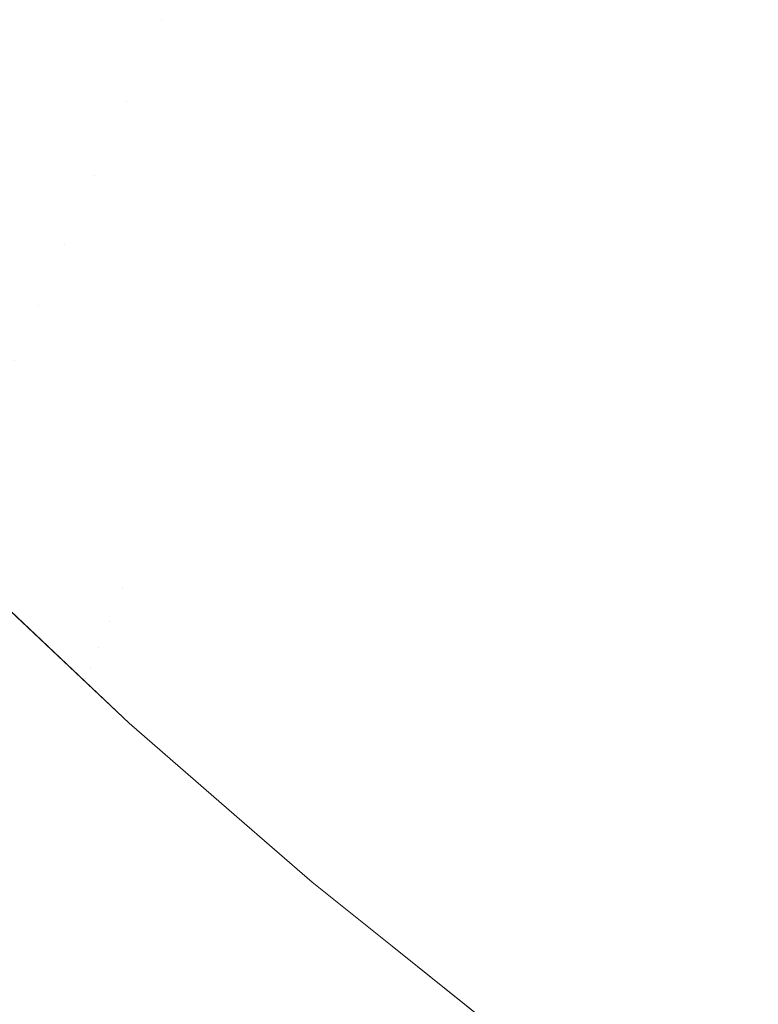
# Model space of a CAD drawing. Header units: centimetres. Extents: x -17.1 to 18.2, y 4.2 to 6.
# Tile 10 of 256: x -17.05554 to -17.04747, y 4.21135 to 4.22211. Entities that reach past the tile are written whole.
import ezdxf

# ---------------------------------------------------------------- set-up
doc = ezdxf.new("R2010")
doc.units = ezdxf.units.CM
doc.header["$LTSCALE"] = 2.54
doc.layers.add('Lucido design-1', color=7, linetype='Continuous')

# ---------------------------------------------------------------- blocks, each defined once
blk = doc.blocks.new('Gruppo-3-1')
at = {"color": 7, "linetype": 'Continuous', "lineweight": 9}
for points, invisible_edges in [([(-17.05503, 4.22452, -2276.283155), (-17.055457, 4.223589, -2276.285944), (-17.053992, 4.222103, -2276.285944), (-17.053583, 4.223052, -2276.283155)], 15), ([(-17.053992, 4.222103, -2276.958396), (-17.055457, 4.223589, -2276.958396), (-17.05503, 4.22452, -2276.961185), (-17.053583, 4.223052, -2276.961185)], 15), ([(-17.052095, 4.221636, -2276.283155), (-17.051678, 4.222667, -2276.280418), (-17.053146, 4.224065, -2276.280418), (-17.053583, 4.223052, -2276.283155)], 15), ([(-17.050498, 4.223091, -2276.277736), (-17.051236, 4.22376, -2276.277736), (-17.051678, 4.222667, -2276.280418), (-17.05093, 4.221988, -2276.280418)], 15), ([(-17.05146, 4.223206, -2276.96527), (-17.051236, 4.22376, -2276.966604), (-17.049751, 4.222435, -2276.966604), (-17.049964, 4.221871, -2276.96527)], 15), ([(-17.054373, 4.22122, -2276.288781), (-17.053992, 4.222103, -2276.285944), (-17.055457, 4.223589, -2276.285944), (-17.055855, 4.222723, -2276.288781)], 15), ([(-17.054373, 4.22122, -2276.955559), (-17.055855, 4.222723, -2276.955559), (-17.055457, 4.223589, -2276.958396), (-17.053992, 4.222103, -2276.958396)], 15), ([(-17.048562, 4.222975, -2276.275111), (-17.049307, 4.223607, -2276.275111), (-17.049751, 4.222435, -2276.277736), (-17.048995, 4.221793, -2276.277736)], 15), ([(-17.049532, 4.223014, -2276.967924), (-17.049307, 4.223607, -2276.969229), (-17.047808, 4.222357, -2276.969229), (-17.048021, 4.221754, -2276.967924)], 15), ([(-17.046617, 4.223014, -2276.272546), (-17.047367, 4.223607, -2276.272546), (-17.047808, 4.222357, -2276.275111), (-17.047046, 4.221754, -2276.275111)], 15), ([(-17.04759, 4.222975, -2276.970519), (-17.047367, 4.223607, -2276.971794), (-17.045858, 4.222435, -2276.971794), (-17.046069, 4.221793, -2276.970519)], 15), ([(-17.049964, 4.221871, -2276.96527), (-17.050172, 4.221323, -2276.963922), (-17.051678, 4.222667, -2276.963922), (-17.05146, 4.223206, -2276.96527)], 15), ([(-17.053583, 4.223052, -2276.283155), (-17.053992, 4.222103, -2276.285944), (-17.052486, 4.220669, -2276.285944), (-17.052095, 4.221636, -2276.283155)], 15), ([(-17.053992, 4.222103, -2276.958396), (-17.053583, 4.223052, -2276.961185), (-17.052095, 4.221636, -2276.961185), (-17.052294, 4.221144, -2276.959797)], 15), ([(-17.05189, 4.222143, -2276.96256), (-17.052095, 4.221636, -2276.961185), (-17.053583, 4.223052, -2276.961185)], 11), ([(-17.05093, 4.221988, -2276.280418), (-17.050172, 4.221323, -2276.280418), (-17.049751, 4.222435, -2276.277736), (-17.050498, 4.223091, -2276.277736)], 15), ([(-17.048021, 4.221754, -2276.967924), (-17.048229, 4.221166, -2276.966604), (-17.049751, 4.222435, -2276.966604), (-17.049532, 4.223014, -2276.967924)], 15), ([(-17.048995, 4.221793, -2276.277736), (-17.048229, 4.221166, -2276.277736), (-17.047808, 4.222357, -2276.275111), (-17.048562, 4.222975, -2276.275111)], 15), ([(-17.046069, 4.221793, -2276.970519), (-17.046275, 4.221166, -2276.969229), (-17.047808, 4.222357, -2276.969229), (-17.04759, 4.222975, -2276.970519)], 15), ([(-17.055855, 4.222723, -2276.288781), (-17.056221, 4.221924, -2276.291665), (-17.054724, 4.220406, -2276.291665), (-17.054373, 4.22122, -2276.288781)], 15), ([(-17.054724, 4.220406, -2276.952675), (-17.056221, 4.221924, -2276.952675), (-17.055855, 4.222723, -2276.955559), (-17.054373, 4.22122, -2276.955559)], 15), ([(-17.05093, 4.221988, -2276.280418), (-17.051678, 4.222667, -2276.280418), (-17.052095, 4.221636, -2276.283155), (-17.051337, 4.220948, -2276.283155)], 15), ([(-17.05189, 4.222143, -2276.96256), (-17.051678, 4.222667, -2276.963922), (-17.050172, 4.221323, -2276.963922), (-17.050374, 4.22079, -2276.96256)], 15), ([(-17.048995, 4.221793, -2276.277736), (-17.049751, 4.222435, -2276.277736), (-17.050172, 4.221323, -2276.280418), (-17.049405, 4.220672, -2276.280418)], 15), ([(-17.049964, 4.221871, -2276.96527), (-17.049751, 4.222435, -2276.966604), (-17.048229, 4.221166, -2276.966604), (-17.048432, 4.220593, -2276.96527)], 15), ([(-17.047046, 4.221754, -2276.275111), (-17.047808, 4.222357, -2276.275111), (-17.048229, 4.221166, -2276.277736), (-17.047455, 4.220553, -2276.277736)], 15), ([(-17.048021, 4.221754, -2276.967924), (-17.047808, 4.222357, -2276.969229), (-17.046275, 4.221166, -2276.969229), (-17.046476, 4.220553, -2276.967924)], 15), ([(-17.05285, 4.21977, -2276.288781), (-17.052486, 4.220669, -2276.285944), (-17.053992, 4.222103, -2276.285944), (-17.054373, 4.22122, -2276.288781)], 15), ([(-17.054373, 4.22122, -2276.955559), (-17.053992, 4.222103, -2276.958396), (-17.052486, 4.220669, -2276.958396), (-17.052672, 4.220211, -2276.956983)], 15), ([(-17.052294, 4.221144, -2276.959797), (-17.052486, 4.220669, -2276.958396), (-17.053992, 4.222103, -2276.958396)], 11), ([(-17.050374, 4.22079, -2276.96256), (-17.050569, 4.220274, -2276.961185), (-17.052095, 4.221636, -2276.961185), (-17.05189, 4.222143, -2276.96256)], 15), ([(-17.051337, 4.220948, -2276.283155), (-17.050569, 4.220274, -2276.283155), (-17.050172, 4.221323, -2276.280418), (-17.05093, 4.221988, -2276.280418)], 15), ([(-17.055045, 4.219661, -2276.29459), (-17.054724, 4.220406, -2276.291665), (-17.056221, 4.221924, -2276.291665), (-17.056556, 4.221194, -2276.29459)], 15), ([(-17.055045, 4.219661, -2276.94975), (-17.056556, 4.221194, -2276.94975), (-17.056221, 4.221924, -2276.952675), (-17.054724, 4.220406, -2276.952675)], 15), ([(-17.048432, 4.220593, -2276.96527), (-17.048629, 4.220035, -2276.963922), (-17.050172, 4.221323, -2276.963922), (-17.049964, 4.221871, -2276.96527)], 15), ([(-17.049405, 4.220672, -2276.280418), (-17.048629, 4.220035, -2276.280418), (-17.048229, 4.221166, -2276.277736), (-17.048995, 4.221793, -2276.277736)], 15), ([(-17.046476, 4.220553, -2276.967924), (-17.046672, 4.219956, -2276.966604), (-17.048229, 4.221166, -2276.966604), (-17.048021, 4.221754, -2276.967924)], 15), ([(-17.051337, 4.220948, -2276.283155), (-17.052095, 4.221636, -2276.283155), (-17.052486, 4.220669, -2276.285944), (-17.051719, 4.219973, -2276.285944)], 15), ([(-17.052294, 4.221144, -2276.959797), (-17.052095, 4.221636, -2276.961185), (-17.050569, 4.220274, -2276.961185), (-17.050758, 4.219774, -2276.959797)], 15), ([(-17.049405, 4.220672, -2276.280418), (-17.050172, 4.221323, -2276.280418), (-17.050569, 4.220274, -2276.283155), (-17.049792, 4.219614, -2276.283155)], 15), ([(-17.050374, 4.22079, -2276.96256), (-17.050172, 4.221323, -2276.963922), (-17.048629, 4.220035, -2276.963922), (-17.04882, 4.219494, -2276.96256)], 15), ([(-17.056556, 4.221194, -2276.29459), (-17.056859, 4.220535, -2276.297555), (-17.055335, 4.21899, -2276.297555), (-17.055045, 4.219661, -2276.29459)], 15), ([(-17.055335, 4.21899, -2276.946785), (-17.056859, 4.220535, -2276.946785), (-17.056556, 4.221194, -2276.94975), (-17.055045, 4.219661, -2276.94975)], 15), ([(-17.054373, 4.22122, -2276.288781), (-17.054724, 4.220406, -2276.291665), (-17.053186, 4.21894, -2276.291665), (-17.05285, 4.21977, -2276.288781)], 15), ([(-17.054724, 4.220406, -2276.952675), (-17.054373, 4.22122, -2276.955559), (-17.05285, 4.21977, -2276.955559), (-17.053022, 4.219346, -2276.954122)], 15), ([(-17.052672, 4.220211, -2276.956983), (-17.05285, 4.21977, -2276.955559), (-17.054373, 4.22122, -2276.955559)], 11), ([(-17.050758, 4.219774, -2276.959797), (-17.050941, 4.21929, -2276.958396), (-17.052486, 4.220669, -2276.958396), (-17.052294, 4.221144, -2276.959797)], 15), ([(-17.047455, 4.220553, -2276.277736), (-17.048229, 4.221166, -2276.277736), (-17.048629, 4.220035, -2276.280418), (-17.047843, 4.219414, -2276.280418)], 15), ([(-17.048432, 4.220593, -2276.96527), (-17.048229, 4.221166, -2276.966604), (-17.046672, 4.219956, -2276.966604), (-17.046863, 4.219374, -2276.96527)], 15), ([(-17.051719, 4.219973, -2276.285944), (-17.050941, 4.21929, -2276.285944), (-17.050569, 4.220274, -2276.283155), (-17.051337, 4.220948, -2276.283155)], 15), ([(-17.04882, 4.219494, -2276.96256), (-17.049005, 4.218969, -2276.961185), (-17.050569, 4.220274, -2276.961185), (-17.050374, 4.22079, -2276.96256)], 15), ([(-17.051719, 4.219973, -2276.285944), (-17.052486, 4.220669, -2276.285944), (-17.05285, 4.21977, -2276.288781), (-17.052074, 4.219066, -2276.288781)], 15), ([(-17.052672, 4.220211, -2276.956983), (-17.052486, 4.220669, -2276.958396), (-17.050941, 4.21929, -2276.958396), (-17.051118, 4.218824, -2276.956983)], 15), ([(-17.049792, 4.219614, -2276.283155), (-17.049005, 4.218969, -2276.283155), (-17.048629, 4.220035, -2276.280418), (-17.049405, 4.220672, -2276.280418)], 15), ([(-17.046863, 4.219374, -2276.96527), (-17.047049, 4.218808, -2276.963922), (-17.048629, 4.220035, -2276.963922), (-17.048432, 4.220593, -2276.96527)], 15), ([(-17.047843, 4.219414, -2276.280418), (-17.047049, 4.218808, -2276.280418), (-17.046672, 4.219956, -2276.277736), (-17.047455, 4.220553, -2276.277736)], 15), ([(-17.055592, 4.218393, -2276.300554), (-17.055335, 4.21899, -2276.297555), (-17.056859, 4.220535, -2276.297555), (-17.057127, 4.219949, -2276.300554)], 15), ([(-17.055592, 4.218393, -2276.943786), (-17.057127, 4.219949, -2276.943786), (-17.056859, 4.220535, -2276.946785), (-17.055335, 4.21899, -2276.946785)], 15), ([(-17.053492, 4.218182, -2276.29459), (-17.053186, 4.21894, -2276.291665), (-17.054724, 4.220406, -2276.291665), (-17.055045, 4.219661, -2276.29459)], 15), ([(-17.055045, 4.219661, -2276.94975), (-17.054724, 4.220406, -2276.952675), (-17.053186, 4.21894, -2276.952675), (-17.053343, 4.218552, -2276.951217)], 15), ([(-17.053022, 4.219346, -2276.954122), (-17.053186, 4.21894, -2276.952675), (-17.054724, 4.220406, -2276.952675)], 11), ([(-17.049792, 4.219614, -2276.283155), (-17.050569, 4.220274, -2276.283155), (-17.050941, 4.21929, -2276.285944), (-17.050154, 4.218623, -2276.285944)], 15), ([(-17.050758, 4.219774, -2276.959797), (-17.050569, 4.220274, -2276.961185), (-17.049005, 4.218969, -2276.961185), (-17.049185, 4.218461, -2276.959797)], 15), ([(-17.051118, 4.218824, -2276.956983), (-17.051288, 4.218376, -2276.955559), (-17.05285, 4.21977, -2276.955559), (-17.052672, 4.220211, -2276.956983)], 15), ([(-17.047843, 4.219414, -2276.280418), (-17.048629, 4.220035, -2276.280418), (-17.049005, 4.218969, -2276.283155), (-17.048209, 4.21834, -2276.283155)], 15), ([(-17.04882, 4.219494, -2276.96256), (-17.048629, 4.220035, -2276.963922), (-17.047049, 4.218808, -2276.963922), (-17.04723, 4.218259, -2276.96256)], 15), ([(-17.052074, 4.219066, -2276.288781), (-17.051288, 4.218376, -2276.288781), (-17.050941, 4.21929, -2276.285944), (-17.051719, 4.219973, -2276.285944)], 15), ([(-17.052074, 4.219066, -2276.288781), (-17.05285, 4.21977, -2276.288781), (-17.053186, 4.21894, -2276.291665), (-17.052402, 4.218229, -2276.291665)], 15), ([(-17.053022, 4.219346, -2276.954122), (-17.05285, 4.21977, -2276.955559), (-17.051288, 4.218376, -2276.955559), (-17.051451, 4.217945, -2276.954122)], 15), ([(-17.049185, 4.218461, -2276.959797), (-17.049358, 4.21797, -2276.958396), (-17.050941, 4.21929, -2276.958396), (-17.050758, 4.219774, -2276.959797)], 15), ([(-17.055045, 4.219661, -2276.29459), (-17.055335, 4.21899, -2276.297555), (-17.053769, 4.217498, -2276.297555), (-17.053492, 4.218182, -2276.29459)], 15), ([(-17.055335, 4.21899, -2276.946785), (-17.055045, 4.219661, -2276.94975), (-17.053492, 4.218182, -2276.94975), (-17.053635, 4.217831, -2276.948272)], 15), ([(-17.053343, 4.218552, -2276.951217), (-17.053492, 4.218182, -2276.94975), (-17.055045, 4.219661, -2276.94975)], 11), ([(-17.050154, 4.218623, -2276.285944), (-17.049358, 4.21797, -2276.285944), (-17.049005, 4.218969, -2276.283155), (-17.049792, 4.219614, -2276.283155)], 15), ([(-17.04723, 4.218259, -2276.96256), (-17.047405, 4.217726, -2276.961185), (-17.049005, 4.218969, -2276.961185), (-17.04882, 4.219494, -2276.96256)], 15), ([(-17.048209, 4.21834, -2276.283155), (-17.047405, 4.217726, -2276.283155), (-17.047049, 4.218808, -2276.280418), (-17.047843, 4.219414, -2276.280418)], 15), ([(-17.051451, 4.217945, -2276.954122), (-17.051607, 4.217531, -2276.952675), (-17.053186, 4.21894, -2276.952675), (-17.053022, 4.219346, -2276.954122)], 15), ([(-17.050154, 4.218623, -2276.285944), (-17.050941, 4.21929, -2276.285944), (-17.051288, 4.218376, -2276.288781), (-17.050492, 4.2177, -2276.288781)], 15), ([(-17.051118, 4.218824, -2276.956983), (-17.050941, 4.21929, -2276.958396), (-17.049358, 4.21797, -2276.958396), (-17.049525, 4.217496, -2276.956983)], 15), ([(-17.052402, 4.218229, -2276.291665), (-17.051607, 4.217531, -2276.291665), (-17.051288, 4.218376, -2276.288781), (-17.052074, 4.219066, -2276.288781)], 15), ([(-17.054015, 4.21689, -2276.300554), (-17.053769, 4.217498, -2276.297555), (-17.055335, 4.21899, -2276.297555), (-17.055592, 4.218393, -2276.300554)], 15), ([(-17.055592, 4.218393, -2276.943786), (-17.055335, 4.21899, -2276.946785), (-17.053769, 4.217498, -2276.946785), (-17.053896, 4.217185, -2276.94529)], 15), ([(-17.053635, 4.217831, -2276.948272), (-17.053769, 4.217498, -2276.946785), (-17.055335, 4.21899, -2276.946785)], 11), ([(-17.052402, 4.218229, -2276.291665), (-17.053186, 4.21894, -2276.291665), (-17.053492, 4.218182, -2276.29459), (-17.052701, 4.217464, -2276.29459)], 15), ([(-17.053343, 4.218552, -2276.951217), (-17.053186, 4.21894, -2276.952675), (-17.051607, 4.217531, -2276.952675), (-17.051757, 4.217137, -2276.951217)], 15), ([(-17.048209, 4.21834, -2276.283155), (-17.049005, 4.218969, -2276.283155), (-17.049358, 4.21797, -2276.285944), (-17.048552, 4.217333, -2276.285944)], 15), ([(-17.049185, 4.218461, -2276.959797), (-17.049005, 4.218969, -2276.961185), (-17.047405, 4.217726, -2276.961185), (-17.047574, 4.21721, -2276.959797)], 15), ([(-17.049525, 4.217496, -2276.956983), (-17.049686, 4.21704, -2276.955559), (-17.051288, 4.218376, -2276.955559), (-17.051118, 4.218824, -2276.956983)], 15), ([(-17.050492, 4.2177, -2276.288781), (-17.049686, 4.21704, -2276.288781), (-17.049358, 4.21797, -2276.285944), (-17.050154, 4.218623, -2276.285944)], 15), ([(-17.051757, 4.217137, -2276.951217), (-17.051899, 4.21676, -2276.94975), (-17.053492, 4.218182, -2276.94975), (-17.053343, 4.218552, -2276.951217)], 15), ([(-17.055592, 4.218393, -2276.300554), (-17.055817, 4.217871, -2276.303583), (-17.05423, 4.21636, -2276.303583), (-17.054015, 4.21689, -2276.300554)], 15), ([(-17.055817, 4.217871, -2276.940757), (-17.055592, 4.218393, -2276.943786), (-17.054015, 4.21689, -2276.943786), (-17.054126, 4.216615, -2276.942275)], 15), ([(-17.053896, 4.217185, -2276.94529), (-17.054015, 4.21689, -2276.943786), (-17.055592, 4.218393, -2276.943786)], 11), ([(-17.047574, 4.21721, -2276.959797), (-17.047738, 4.216711, -2276.958396), (-17.049358, 4.21797, -2276.958396), (-17.049185, 4.218461, -2276.959797)], 15), ([(-17.050492, 4.2177, -2276.288781), (-17.051288, 4.218376, -2276.288781), (-17.051607, 4.217531, -2276.291665), (-17.050803, 4.216849, -2276.291665)], 15), ([(-17.051451, 4.217945, -2276.954122), (-17.051288, 4.218376, -2276.955559), (-17.049686, 4.21704, -2276.955559), (-17.049841, 4.216602, -2276.954122)], 15), ([(-17.048552, 4.217333, -2276.285944), (-17.047738, 4.216711, -2276.285944), (-17.047405, 4.217726, -2276.283155), (-17.048209, 4.21834, -2276.283155)], 15), ([(-17.052701, 4.217464, -2276.29459), (-17.053492, 4.218182, -2276.29459), (-17.053769, 4.217498, -2276.297555), (-17.052971, 4.216774, -2276.297555)], 15), ([(-17.053635, 4.217831, -2276.948272), (-17.053492, 4.218182, -2276.94975), (-17.051899, 4.21676, -2276.94975), (-17.052034, 4.216403, -2276.948272)], 15), ([(-17.052701, 4.217464, -2276.29459), (-17.051899, 4.21676, -2276.29459), (-17.051607, 4.217531, -2276.291665), (-17.052402, 4.218229, -2276.291665)], 15), ([(-17.048552, 4.217333, -2276.285944), (-17.049358, 4.21797, -2276.285944), (-17.049686, 4.21704, -2276.288781), (-17.048872, 4.216396, -2276.288781)], 15), ([(-17.049525, 4.217496, -2276.956983), (-17.049358, 4.21797, -2276.958396), (-17.047738, 4.216711, -2276.958396), (-17.047896, 4.21623, -2276.956983)], 15), ([(-17.054413, 4.215908, -2276.30664), (-17.05423, 4.21636, -2276.303583), (-17.055817, 4.217871, -2276.303583), (-17.056008, 4.217428, -2276.30664)], 15), ([(-17.055817, 4.217871, -2276.940757), (-17.05423, 4.21636, -2276.940757), (-17.054413, 4.215908, -2276.9377), (-17.056008, 4.217428, -2276.9377)], 15), ([(-17.054126, 4.216615, -2276.942275), (-17.05423, 4.21636, -2276.940757), (-17.055817, 4.217871, -2276.940757)], 11), ([(-17.049841, 4.216602, -2276.954122), (-17.049989, 4.216182, -2276.952675), (-17.051607, 4.217531, -2276.952675), (-17.051451, 4.217945, -2276.954122)], 15), ([(-17.052034, 4.216403, -2276.948272), (-17.052162, 4.216065, -2276.946785), (-17.053769, 4.217498, -2276.946785), (-17.053635, 4.217831, -2276.948272)], 15), ([(-17.050803, 4.216849, -2276.291665), (-17.049989, 4.216182, -2276.291665), (-17.049686, 4.21704, -2276.288781), (-17.050492, 4.2177, -2276.288781)], 15), ([(-17.046591, 4.217128, -2276.283155), (-17.047405, 4.217726, -2276.283155), (-17.047738, 4.216711, -2276.285944), (-17.046914, 4.216106, -2276.285944)], 15), ([(-17.047574, 4.21721, -2276.959797), (-17.047405, 4.217726, -2276.961185), (-17.045769, 4.216546, -2276.961185), (-17.045928, 4.216023, -2276.959797)], 15), ([(-17.050803, 4.216849, -2276.291665), (-17.051607, 4.217531, -2276.291665), (-17.051899, 4.21676, -2276.29459), (-17.051088, 4.216072, -2276.29459)], 15), ([(-17.051757, 4.217137, -2276.951217), (-17.051607, 4.217531, -2276.952675), (-17.049989, 4.216182, -2276.952675), (-17.050131, 4.215781, -2276.951217)], 15), ([(-17.056008, 4.217428, -2276.30664), (-17.056166, 4.217063, -2276.309719), (-17.054563, 4.215537, -2276.309719), (-17.054413, 4.215908, -2276.30664)], 15), ([(-17.056008, 4.217428, -2276.9377), (-17.054413, 4.215908, -2276.9377), (-17.054563, 4.215537, -2276.934621), (-17.056166, 4.217063, -2276.934621)], 15), ([(-17.052971, 4.216774, -2276.297555), (-17.053769, 4.217498, -2276.297555), (-17.054015, 4.21689, -2276.300554), (-17.053211, 4.216161, -2276.300554)], 15), ([(-17.053896, 4.217185, -2276.94529), (-17.053769, 4.217498, -2276.946785), (-17.052162, 4.216065, -2276.946785), (-17.052283, 4.215746, -2276.94529)], 15), ([(-17.052971, 4.216774, -2276.297555), (-17.052162, 4.216065, -2276.297555), (-17.051899, 4.21676, -2276.29459), (-17.052701, 4.217464, -2276.29459)], 15), ([(-17.047896, 4.21623, -2276.956983), (-17.048048, 4.215767, -2276.955559), (-17.049686, 4.21704, -2276.955559), (-17.049525, 4.217496, -2276.956983)], 15), ([(-17.048872, 4.216396, -2276.288781), (-17.048048, 4.215767, -2276.288781), (-17.047738, 4.216711, -2276.285944), (-17.048552, 4.217333, -2276.285944)], 15), ([(-17.045928, 4.216023, -2276.959797), (-17.046082, 4.215517, -2276.958396), (-17.047738, 4.216711, -2276.958396), (-17.047574, 4.21721, -2276.959797)], 15), ([(-17.052283, 4.215746, -2276.94529), (-17.052397, 4.215446, -2276.943786), (-17.054015, 4.21689, -2276.943786), (-17.053896, 4.217185, -2276.94529)], 15), ([(-17.050131, 4.215781, -2276.951217), (-17.050266, 4.215399, -2276.94975), (-17.051899, 4.21676, -2276.94975), (-17.051757, 4.217137, -2276.951217)], 15), ([(-17.05468, 4.215247, -2276.312816), (-17.054563, 4.215537, -2276.309719), (-17.056166, 4.217063, -2276.309719), (-17.056288, 4.216779, -2276.312816)], 15), ([(-17.056166, 4.217063, -2276.934621), (-17.054563, 4.215537, -2276.934621), (-17.05468, 4.215247, -2276.931524), (-17.056288, 4.216779, -2276.931524)], 15), ([(-17.048872, 4.216396, -2276.288781), (-17.049686, 4.21704, -2276.288781), (-17.049989, 4.216182, -2276.291665), (-17.049166, 4.215531, -2276.291665)], 15), ([(-17.049841, 4.216602, -2276.954122), (-17.049686, 4.21704, -2276.955559), (-17.048048, 4.215767, -2276.955559), (-17.048194, 4.215323, -2276.954122)], 15), ([(-17.053211, 4.216161, -2276.300554), (-17.054015, 4.21689, -2276.300554), (-17.05423, 4.21636, -2276.303583), (-17.053421, 4.215625, -2276.303583)], 15), ([(-17.054126, 4.216615, -2276.942275), (-17.054015, 4.21689, -2276.943786), (-17.052397, 4.215446, -2276.943786), (-17.052503, 4.215166, -2276.942275)], 15), ([(-17.056288, 4.216779, -2276.312816), (-17.056376, 4.216575, -2276.315926), (-17.054764, 4.215039, -2276.315926), (-17.05468, 4.215247, -2276.312816)], 15), ([(-17.056288, 4.216779, -2276.931524), (-17.05468, 4.215247, -2276.931524), (-17.054764, 4.215039, -2276.928414), (-17.056376, 4.216575, -2276.928414)], 15), ([(-17.051088, 4.216072, -2276.29459), (-17.050266, 4.215399, -2276.29459), (-17.049989, 4.216182, -2276.291665), (-17.050803, 4.216849, -2276.291665)], 15), ([(-17.053211, 4.216161, -2276.300554), (-17.052397, 4.215446, -2276.300554), (-17.052162, 4.216065, -2276.297555), (-17.052971, 4.216774, -2276.297555)], 15), ([(-17.051088, 4.216072, -2276.29459), (-17.051899, 4.21676, -2276.29459), (-17.052162, 4.216065, -2276.297555), (-17.051344, 4.21537, -2276.297555)], 15), ([(-17.052034, 4.216403, -2276.948272), (-17.051899, 4.21676, -2276.94975), (-17.050266, 4.215399, -2276.94975), (-17.050395, 4.215036, -2276.948272)], 15), ([(-17.046914, 4.216106, -2276.285944), (-17.047738, 4.216711, -2276.285944), (-17.048048, 4.215767, -2276.288781), (-17.047215, 4.215155, -2276.288781)], 15), ([(-17.047896, 4.21623, -2276.956983), (-17.047738, 4.216711, -2276.958396), (-17.046082, 4.215517, -2276.958396), (-17.046231, 4.215029, -2276.956983)], 15), ([(-17.054815, 4.214914, -2276.319046), (-17.054764, 4.215039, -2276.315926), (-17.056376, 4.216575, -2276.315926), (-17.056429, 4.216452, -2276.319046)], 15), ([(-17.056376, 4.216575, -2276.928414), (-17.054764, 4.215039, -2276.928414), (-17.054815, 4.214914, -2276.925294), (-17.056429, 4.216452, -2276.925294)], 15), ([(-17.052503, 4.215166, -2276.942275), (-17.052601, 4.214906, -2276.940757), (-17.05423, 4.21636, -2276.940757), (-17.054126, 4.216615, -2276.942275)], 15), ([(-17.048194, 4.215323, -2276.954122), (-17.048334, 4.214896, -2276.952675), (-17.049989, 4.216182, -2276.952675), (-17.049841, 4.216602, -2276.954122)], 15), ([(-17.056355, 4.216321, -2276.32217), (-17.054341, 4.214425, -2276.32217), (-17.054815, 4.214914, -2276.319046), (-17.056429, 4.216452, -2276.319046)], 14), ([(-17.056429, 4.216452, -2276.925294), (-17.054815, 4.214914, -2276.925294), (-17.054825, 4.21488, -2276.92217), (-17.056355, 4.216321, -2276.92217)], 11), ([(-17.053421, 4.215625, -2276.303583), (-17.05423, 4.21636, -2276.303583), (-17.054413, 4.215908, -2276.30664)], 11), ([(-17.054413, 4.215908, -2276.9377), (-17.05423, 4.21636, -2276.940757), (-17.052601, 4.214906, -2276.940757), (-17.052692, 4.214666, -2276.939231)], 15), ([(-17.050395, 4.215036, -2276.948272), (-17.050516, 4.214692, -2276.946785), (-17.052162, 4.216065, -2276.946785), (-17.052034, 4.216403, -2276.948272)], 15), ([(-17.049166, 4.215531, -2276.291665), (-17.048334, 4.214896, -2276.291665), (-17.048048, 4.215767, -2276.288781), (-17.048872, 4.216396, -2276.288781)], 15), ([(-17.054341, 4.214425, -2276.32217), (-17.056355, 4.216321, -2276.32217), (-17.056355, 4.216321, -2276.92217), (-17.054825, 4.21488, -2276.92217)], 10), ([(-17.053421, 4.215625, -2276.303583), (-17.052601, 4.214906, -2276.303583), (-17.052397, 4.215446, -2276.300554), (-17.053211, 4.216161, -2276.300554)], 15), ([(-17.049166, 4.215531, -2276.291665), (-17.049989, 4.216182, -2276.291665), (-17.050266, 4.215399, -2276.29459), (-17.049436, 4.214742, -2276.29459)], 15), ([(-17.050131, 4.215781, -2276.951217), (-17.049989, 4.216182, -2276.952675), (-17.048334, 4.214896, -2276.952675), (-17.048468, 4.214489, -2276.951217)], 15), ([(-17.046231, 4.215029, -2276.956983), (-17.046374, 4.21456, -2276.955559), (-17.048048, 4.215767, -2276.955559), (-17.047896, 4.21623, -2276.956983)], 15), ([(-17.051344, 4.21537, -2276.297555), (-17.052162, 4.216065, -2276.297555), (-17.052397, 4.215446, -2276.300554), (-17.051572, 4.214747, -2276.300554)], 15), ([(-17.052283, 4.215746, -2276.94529), (-17.052162, 4.216065, -2276.946785), (-17.050516, 4.214692, -2276.946785), (-17.050631, 4.214367, -2276.94529)], 15), ([(-17.051344, 4.21537, -2276.297555), (-17.050516, 4.214692, -2276.297555), (-17.050266, 4.215399, -2276.29459), (-17.051088, 4.216072, -2276.29459)], 15), ([(-17.054413, 4.215908, -2276.30664), (-17.054563, 4.215537, -2276.309719), (-17.052918, 4.214069, -2276.309719), (-17.052775, 4.214447, -2276.30664)], 15), ([(-17.054563, 4.215537, -2276.934621), (-17.054413, 4.215908, -2276.9377), (-17.052775, 4.214447, -2276.9377), (-17.05285, 4.214248, -2276.936163)], 15), ([(-17.054413, 4.215908, -2276.30664), (-17.052775, 4.214447, -2276.30664), (-17.052601, 4.214906, -2276.303583), (-17.053421, 4.215625, -2276.303583)], 15), ([(-17.052692, 4.214666, -2276.939231), (-17.052775, 4.214447, -2276.9377), (-17.054413, 4.215908, -2276.9377)], 11), ([(-17.050631, 4.214367, -2276.94529), (-17.050738, 4.214063, -2276.943786), (-17.052397, 4.215446, -2276.943786), (-17.052283, 4.215746, -2276.94529)], 15), ([(-17.048468, 4.214489, -2276.951217), (-17.048595, 4.214101, -2276.94975), (-17.050266, 4.215399, -2276.94975), (-17.050131, 4.215781, -2276.951217)], 15), ([(-17.047215, 4.215155, -2276.288781), (-17.048048, 4.215767, -2276.288781), (-17.048334, 4.214896, -2276.291665), (-17.047493, 4.214278, -2276.291665)], 15), ([(-17.048194, 4.215323, -2276.954122), (-17.048048, 4.215767, -2276.955559), (-17.046374, 4.21456, -2276.955559), (-17.046511, 4.214109, -2276.954122)], 15), ([(-17.05303, 4.213774, -2276.312816), (-17.052918, 4.214069, -2276.309719), (-17.054563, 4.215537, -2276.309719), (-17.05468, 4.215247, -2276.312816)], 15), ([(-17.05468, 4.215247, -2276.931524), (-17.054563, 4.215537, -2276.934621), (-17.052918, 4.214069, -2276.934621), (-17.052978, 4.213911, -2276.933075)], 15), ([(-17.05285, 4.214248, -2276.936163), (-17.052918, 4.214069, -2276.934621), (-17.054563, 4.215537, -2276.934621)], 11), ([(-17.049436, 4.214742, -2276.29459), (-17.048595, 4.214101, -2276.29459), (-17.048334, 4.214896, -2276.291665), (-17.049166, 4.215531, -2276.291665)], 15), ([(-17.051572, 4.214747, -2276.300554), (-17.052397, 4.215446, -2276.300554), (-17.052601, 4.214906, -2276.303583), (-17.051771, 4.214202, -2276.303583)], 15), ([(-17.052503, 4.215166, -2276.942275), (-17.052397, 4.215446, -2276.943786), (-17.050738, 4.214063, -2276.943786), (-17.050839, 4.213778, -2276.942275)], 15), ([(-17.049436, 4.214742, -2276.29459), (-17.050266, 4.215399, -2276.29459), (-17.050516, 4.214692, -2276.297555), (-17.049678, 4.214029, -2276.297555)], 15), ([(-17.050395, 4.215036, -2276.948272), (-17.050266, 4.215399, -2276.94975), (-17.048595, 4.214101, -2276.94975), (-17.048717, 4.213732, -2276.948272)], 15), ([(-17.051572, 4.214747, -2276.300554), (-17.050738, 4.214063, -2276.300554), (-17.050516, 4.214692, -2276.297555), (-17.051344, 4.21537, -2276.297555)], 15), ([(-17.046511, 4.214109, -2276.954122), (-17.046642, 4.213676, -2276.952675), (-17.048334, 4.214896, -2276.952675), (-17.048194, 4.215323, -2276.954122)], 15), ([(-17.05468, 4.215247, -2276.312816), (-17.054764, 4.215039, -2276.315926), (-17.05311, 4.213563, -2276.315926), (-17.05303, 4.213774, -2276.312816)], 15), ([(-17.054764, 4.215039, -2276.928414), (-17.05468, 4.215247, -2276.931524), (-17.05303, 4.213774, -2276.931524), (-17.053074, 4.213658, -2276.929971)], 15), ([(-17.052978, 4.213911, -2276.933075), (-17.05303, 4.213774, -2276.931524), (-17.05468, 4.215247, -2276.931524)], 11), ([(-17.050839, 4.213778, -2276.942275), (-17.050932, 4.213514, -2276.940757), (-17.052601, 4.214906, -2276.940757), (-17.052503, 4.215166, -2276.942275)], 15), ([(-17.047493, 4.214278, -2276.291665), (-17.046642, 4.213676, -2276.291665), (-17.046374, 4.21456, -2276.288781), (-17.047215, 4.215155, -2276.288781)], 15), ([(-17.053158, 4.213436, -2276.319046), (-17.05311, 4.213563, -2276.315926), (-17.054764, 4.215039, -2276.315926), (-17.054815, 4.214914, -2276.319046)], 15), ([(-17.054815, 4.214914, -2276.925294), (-17.054764, 4.215039, -2276.928414), (-17.05311, 4.213563, -2276.928414), (-17.053138, 4.213489, -2276.926855)], 15), ([(-17.053074, 4.213658, -2276.929971), (-17.05311, 4.213563, -2276.928414), (-17.054764, 4.215039, -2276.928414)], 11), ([(-17.048717, 4.213732, -2276.948272), (-17.048831, 4.213383, -2276.946785), (-17.050516, 4.214692, -2276.946785), (-17.050395, 4.215036, -2276.948272)], 15), ([(-17.054341, 4.214425, -2276.92217), (-17.054825, 4.21488, -2276.92217), (-17.054815, 4.214914, -2276.925294)], 10), ([(-17.054825, 4.21488, -2276.92217), (-17.054341, 4.214425, -2276.92217), (-17.054341, 4.214425, -2276.32217)], 10), ([(-17.053158, 4.213436, -2276.319046), (-17.054815, 4.214914, -2276.319046), (-17.054341, 4.214425, -2276.32217)], 11), ([(-17.054341, 4.214425, -2276.92217), (-17.054815, 4.214914, -2276.925294), (-17.05317, 4.213404, -2276.923732)], 11), ([(-17.054815, 4.214914, -2276.925294), (-17.053158, 4.213436, -2276.925294), (-17.05317, 4.213404, -2276.923732)], 11), ([(-17.053138, 4.213489, -2276.926855), (-17.053158, 4.213436, -2276.925294), (-17.054815, 4.214914, -2276.925294)], 11), ([(-17.051771, 4.214202, -2276.303583), (-17.052601, 4.214906, -2276.303583), (-17.052775, 4.214447, -2276.30664), (-17.051941, 4.213739, -2276.30664)], 15), ([(-17.052692, 4.214666, -2276.939231), (-17.052601, 4.214906, -2276.940757), (-17.050932, 4.213514, -2276.940757), (-17.051018, 4.21327, -2276.939231)], 15), ([(-17.047493, 4.214278, -2276.291665), (-17.048334, 4.214896, -2276.291665), (-17.048595, 4.214101, -2276.29459), (-17.047746, 4.213477, -2276.29459)], 15), ([(-17.048468, 4.214489, -2276.951217), (-17.048334, 4.214896, -2276.952675), (-17.046642, 4.213676, -2276.952675), (-17.046768, 4.213263, -2276.951217)], 15), ([(-17.051771, 4.214202, -2276.303583), (-17.050932, 4.213514, -2276.303583), (-17.050738, 4.214063, -2276.300554), (-17.051572, 4.214747, -2276.300554)], 15), ([(-17.049678, 4.214029, -2276.297555), (-17.048831, 4.213383, -2276.297555), (-17.048595, 4.214101, -2276.29459), (-17.049436, 4.214742, -2276.29459)], 15), ([(-17.051018, 4.21327, -2276.939231), (-17.051097, 4.213047, -2276.9377), (-17.052775, 4.214447, -2276.9377), (-17.052692, 4.214666, -2276.939231)], 15), ([(-17.049678, 4.214029, -2276.297555), (-17.050516, 4.214692, -2276.297555), (-17.050738, 4.214063, -2276.300554), (-17.049894, 4.213395, -2276.300554)], 15), ([(-17.050631, 4.214367, -2276.94529), (-17.050516, 4.214692, -2276.946785), (-17.048831, 4.213383, -2276.946785), (-17.048939, 4.213053, -2276.94529)], 15), ([(-17.054341, 4.214425, -2276.32217), (-17.053165, 4.213403, -2276.32217), (-17.053158, 4.213436, -2276.319046)], 10), ([(-17.053165, 4.213403, -2276.32217), (-17.054341, 4.214425, -2276.32217), (-17.054341, 4.214425, -2276.92217), (-17.053165, 4.213403, -2276.92217)], 10), ([(-17.05317, 4.213404, -2276.923732), (-17.053165, 4.213403, -2276.92217), (-17.054341, 4.214425, -2276.92217)], 9), ([(-17.051941, 4.213739, -2276.30664), (-17.052775, 4.214447, -2276.30664), (-17.052918, 4.214069, -2276.309719), (-17.05208, 4.213358, -2276.309719)], 15), ([(-17.05285, 4.214248, -2276.936163), (-17.052775, 4.214447, -2276.9377), (-17.051097, 4.213047, -2276.9377), (-17.051168, 4.212845, -2276.936163)], 15), ([(-17.046768, 4.213263, -2276.951217), (-17.046888, 4.212869, -2276.94975), (-17.048595, 4.214101, -2276.94975), (-17.048468, 4.214489, -2276.951217)], 15), ([(-17.048939, 4.213053, -2276.94529), (-17.049041, 4.212744, -2276.943786), (-17.050738, 4.214063, -2276.943786), (-17.050631, 4.214367, -2276.94529)], 15), ([(-17.051168, 4.212845, -2276.936163), (-17.051232, 4.212663, -2276.934621), (-17.052918, 4.214069, -2276.934621), (-17.05285, 4.214248, -2276.936163)], 15), ([(-17.051941, 4.213739, -2276.30664), (-17.051097, 4.213047, -2276.30664), (-17.050932, 4.213514, -2276.303583), (-17.051771, 4.214202, -2276.303583)], 15), ([(-17.047746, 4.213477, -2276.29459), (-17.046888, 4.212869, -2276.29459), (-17.046642, 4.213676, -2276.291665), (-17.047493, 4.214278, -2276.291665)], 15), ([(-17.047746, 4.213477, -2276.29459), (-17.048595, 4.214101, -2276.29459), (-17.048831, 4.213383, -2276.297555), (-17.047975, 4.212753, -2276.297555)], 15), ([(-17.048717, 4.213732, -2276.948272), (-17.048595, 4.214101, -2276.94975), (-17.046888, 4.212869, -2276.94975), (-17.047002, 4.212495, -2276.948272)], 15), ([(-17.05208, 4.213358, -2276.309719), (-17.052918, 4.214069, -2276.309719), (-17.05303, 4.213774, -2276.312816), (-17.052189, 4.213061, -2276.312816)], 15), ([(-17.052978, 4.213911, -2276.933075), (-17.052918, 4.214069, -2276.934621), (-17.051232, 4.212663, -2276.934621), (-17.051289, 4.212503, -2276.933075)], 15), ([(-17.049894, 4.213395, -2276.300554), (-17.050738, 4.214063, -2276.300554), (-17.050932, 4.213514, -2276.303583), (-17.050083, 4.212842, -2276.303583)], 15), ([(-17.050839, 4.213778, -2276.942275), (-17.050738, 4.214063, -2276.943786), (-17.049041, 4.212744, -2276.943786), (-17.049136, 4.212456, -2276.942275)], 15), ([(-17.049894, 4.213395, -2276.300554), (-17.049041, 4.212744, -2276.300554), (-17.048831, 4.213383, -2276.297555), (-17.049678, 4.214029, -2276.297555)], 15), ([(-17.051289, 4.212503, -2276.933075), (-17.051338, 4.212364, -2276.931524), (-17.05303, 4.213774, -2276.931524), (-17.052978, 4.213911, -2276.933075)], 15), ([(-17.052189, 4.213061, -2276.312816), (-17.05303, 4.213774, -2276.312816), (-17.05311, 4.213563, -2276.315926), (-17.052267, 4.212848, -2276.315926)], 15), ([(-17.053074, 4.213658, -2276.929971), (-17.05303, 4.213774, -2276.931524), (-17.051338, 4.212364, -2276.931524), (-17.05138, 4.212246, -2276.929971)], 15), ([(-17.049136, 4.212456, -2276.942275), (-17.049224, 4.212187, -2276.940757), (-17.050932, 4.213514, -2276.940757), (-17.050839, 4.213778, -2276.942275)], 15), ([(-17.05138, 4.212246, -2276.929971), (-17.051414, 4.212149, -2276.928414), (-17.05311, 4.213563, -2276.928414), (-17.053074, 4.213658, -2276.929971)], 15), ([(-17.05208, 4.213358, -2276.309719), (-17.051232, 4.212663, -2276.309719), (-17.051097, 4.213047, -2276.30664), (-17.051941, 4.213739, -2276.30664)], 15), ([(-17.047002, 4.212495, -2276.948272), (-17.04711, 4.212141, -2276.946785), (-17.048831, 4.213383, -2276.946785), (-17.048717, 4.213732, -2276.948272)], 15), ([(-17.052267, 4.212848, -2276.315926), (-17.05311, 4.213563, -2276.315926), (-17.053158, 4.213436, -2276.319046), (-17.052314, 4.21272, -2276.319046)], 15), ([(-17.053138, 4.213489, -2276.926855), (-17.05311, 4.213563, -2276.928414), (-17.051414, 4.212149, -2276.928414), (-17.051441, 4.212074, -2276.926855)], 15), ([(-17.051441, 4.212074, -2276.926855), (-17.05146, 4.21202, -2276.925294), (-17.053158, 4.213436, -2276.925294), (-17.053138, 4.213489, -2276.926855)], 15), ([(-17.050083, 4.212842, -2276.303583), (-17.050932, 4.213514, -2276.303583), (-17.051097, 4.213047, -2276.30664), (-17.050243, 4.212372, -2276.30664)], 15), ([(-17.051018, 4.21327, -2276.939231), (-17.050932, 4.213514, -2276.940757), (-17.049224, 4.212187, -2276.940757), (-17.049305, 4.21194, -2276.939231)], 15), ([(-17.047975, 4.212753, -2276.297555), (-17.04711, 4.212141, -2276.297555), (-17.046888, 4.212869, -2276.29459), (-17.047746, 4.213477, -2276.29459)], 15), ([(-17.05317, 4.213404, -2276.923732), (-17.053158, 4.213436, -2276.925294), (-17.05146, 4.21202, -2276.925294), (-17.051471, 4.211987, -2276.923732)], 15), ([(-17.052341, 4.212687, -2276.92217), (-17.05317, 4.213404, -2276.923732), (-17.051471, 4.211987, -2276.923732)], 11), ([(-17.052341, 4.212687, -2276.92217), (-17.053165, 4.213403, -2276.92217), (-17.05317, 4.213404, -2276.923732)], 10), ([(-17.052314, 4.21272, -2276.319046), (-17.053158, 4.213436, -2276.319046), (-17.053165, 4.213403, -2276.32217), (-17.052341, 4.212687, -2276.32217)], 11), ([(-17.053165, 4.213403, -2276.92217), (-17.052341, 4.212687, -2276.92217), (-17.052341, 4.212687, -2276.32217), (-17.053165, 4.213403, -2276.32217)], 10), ([(-17.052189, 4.213061, -2276.312816), (-17.051338, 4.212364, -2276.312816), (-17.051232, 4.212663, -2276.309719), (-17.05208, 4.213358, -2276.309719)], 15), ([(-17.050083, 4.212842, -2276.303583), (-17.049224, 4.212187, -2276.303583), (-17.049041, 4.212744, -2276.300554), (-17.049894, 4.213395, -2276.300554)], 15), ([(-17.047975, 4.212753, -2276.297555), (-17.048831, 4.213383, -2276.297555), (-17.049041, 4.212744, -2276.300554), (-17.048178, 4.21211, -2276.300554)], 15), ([(-17.048939, 4.213053, -2276.94529), (-17.048831, 4.213383, -2276.946785), (-17.04711, 4.212141, -2276.946785), (-17.047211, 4.211807, -2276.94529)], 15), ([(-17.049305, 4.21194, -2276.939231), (-17.04938, 4.211713, -2276.9377), (-17.051097, 4.213047, -2276.9377), (-17.051018, 4.21327, -2276.939231)], 15), ([(-17.052267, 4.212848, -2276.315926), (-17.051414, 4.212149, -2276.315926), (-17.051338, 4.212364, -2276.312816), (-17.052189, 4.213061, -2276.312816)], 15), ([(-17.050243, 4.212372, -2276.30664), (-17.051097, 4.213047, -2276.30664), (-17.051232, 4.212663, -2276.309719), (-17.050375, 4.211985, -2276.309719)], 15), ([(-17.051168, 4.212845, -2276.936163), (-17.051097, 4.213047, -2276.9377), (-17.04938, 4.211713, -2276.9377), (-17.049447, 4.211508, -2276.936163)], 15), ([(-17.047211, 4.211807, -2276.94529), (-17.047307, 4.211494, -2276.943786), (-17.049041, 4.212744, -2276.943786), (-17.048939, 4.213053, -2276.94529)], 15), ([(-17.052314, 4.21272, -2276.319046), (-17.05146, 4.21202, -2276.319046), (-17.051414, 4.212149, -2276.315926), (-17.052267, 4.212848, -2276.315926)], 15), ([(-17.049447, 4.211508, -2276.936163), (-17.049508, 4.211323, -2276.934621), (-17.051232, 4.212663, -2276.934621), (-17.051168, 4.212845, -2276.936163)], 15), ([(-17.050243, 4.212372, -2276.30664), (-17.04938, 4.211713, -2276.30664), (-17.049224, 4.212187, -2276.303583), (-17.050083, 4.212842, -2276.303583)], 15), ([(-17.052341, 4.212687, -2276.32217), (-17.051467, 4.211987, -2276.32217), (-17.05146, 4.21202, -2276.319046), (-17.052314, 4.21272, -2276.319046)], 14), ([(-17.048178, 4.21211, -2276.300554), (-17.049041, 4.212744, -2276.300554), (-17.049224, 4.212187, -2276.303583), (-17.048356, 4.211549, -2276.303583)], 15), ([(-17.049136, 4.212456, -2276.942275), (-17.049041, 4.212744, -2276.943786), (-17.047307, 4.211494, -2276.943786), (-17.047396, 4.211201, -2276.942275)], 15), ([(-17.048178, 4.21211, -2276.300554), (-17.047307, 4.211494, -2276.300554), (-17.04711, 4.212141, -2276.297555), (-17.047975, 4.212753, -2276.297555)], 15), ([(-17.052341, 4.212687, -2276.92217), (-17.050606, 4.211298, -2276.32217), (-17.051467, 4.211987, -2276.32217)], 9), ([(-17.050301, 4.211054, -2276.32217), (-17.050606, 4.211298, -2276.32217), (-17.052341, 4.212687, -2276.92217), (-17.051467, 4.211987, -2276.92217)], 10), ([(-17.051467, 4.211987, -2276.32217), (-17.052341, 4.212687, -2276.32217), (-17.052341, 4.212687, -2276.92217)], 10), ([(-17.051471, 4.211987, -2276.923732), (-17.051467, 4.211987, -2276.92217), (-17.052341, 4.212687, -2276.92217)], 9), ([(-17.050375, 4.211985, -2276.309719), (-17.051232, 4.212663, -2276.309719), (-17.051338, 4.212364, -2276.312816), (-17.050478, 4.211683, -2276.312816)], 15), ([(-17.051289, 4.212503, -2276.933075), (-17.051232, 4.212663, -2276.934621), (-17.049508, 4.211323, -2276.934621), (-17.049561, 4.211161, -2276.933075)], 15), ([(-17.049561, 4.211161, -2276.933075), (-17.049608, 4.211019, -2276.931524), (-17.051338, 4.212364, -2276.931524), (-17.051289, 4.212503, -2276.933075)], 15), ([(-17.050375, 4.211985, -2276.309719), (-17.049508, 4.211323, -2276.309719), (-17.04938, 4.211713, -2276.30664), (-17.050243, 4.212372, -2276.30664)], 15), ([(-17.047396, 4.211201, -2276.942275), (-17.047479, 4.210929, -2276.940757), (-17.049224, 4.212187, -2276.940757), (-17.049136, 4.212456, -2276.942275)], 15), ([(-17.050478, 4.211683, -2276.312816), (-17.051338, 4.212364, -2276.312816), (-17.051414, 4.212149, -2276.315926), (-17.050552, 4.211467, -2276.315926)], 15), ([(-17.05138, 4.212246, -2276.929971), (-17.051338, 4.212364, -2276.931524), (-17.049608, 4.211019, -2276.931524), (-17.049647, 4.210899, -2276.929971)], 15), ([(-17.049647, 4.210899, -2276.929971), (-17.049679, 4.210801, -2276.928414), (-17.051414, 4.212149, -2276.928414), (-17.05138, 4.212246, -2276.929971)], 15), ([(-17.048356, 4.211549, -2276.303583), (-17.049224, 4.212187, -2276.303583), (-17.04938, 4.211713, -2276.30664), (-17.048507, 4.211072, -2276.30664)], 15), ([(-17.049305, 4.21194, -2276.939231), (-17.049224, 4.212187, -2276.940757), (-17.047479, 4.210929, -2276.940757), (-17.047555, 4.210678, -2276.939231)], 15), ([(-17.050552, 4.211467, -2276.315926), (-17.051414, 4.212149, -2276.315926), (-17.05146, 4.21202, -2276.319046), (-17.050596, 4.211336, -2276.319046)], 15), ([(-17.049704, 4.210725, -2276.926855), (-17.049722, 4.21067, -2276.925294), (-17.05146, 4.21202, -2276.925294), (-17.051441, 4.212074, -2276.926855)], 15), ([(-17.051441, 4.212074, -2276.926855), (-17.051414, 4.212149, -2276.928414), (-17.049679, 4.210801, -2276.928414), (-17.049704, 4.210725, -2276.926855)], 15), ([(-17.048356, 4.211549, -2276.303583), (-17.047479, 4.210929, -2276.303583), (-17.047307, 4.211494, -2276.300554), (-17.048178, 4.21211, -2276.300554)], 15), ([(-17.051471, 4.211987, -2276.923732), (-17.05146, 4.21202, -2276.925294), (-17.049722, 4.21067, -2276.925294), (-17.049733, 4.210637, -2276.923732)], 15), ([(-17.051471, 4.211987, -2276.923732), (-17.049733, 4.210637, -2276.923732), (-17.050301, 4.211054, -2276.92217)], 11), ([(-17.050301, 4.211054, -2276.92217), (-17.051467, 4.211987, -2276.92217), (-17.051471, 4.211987, -2276.923732)], 10), ([(-17.050596, 4.211336, -2276.319046), (-17.05146, 4.21202, -2276.319046), (-17.051467, 4.211987, -2276.32217), (-17.050606, 4.211298, -2276.32217)], 11), ([(-17.051467, 4.211987, -2276.92217), (-17.050301, 4.211054, -2276.92217), (-17.050301, 4.211054, -2276.32217)], 10), ([(-17.050478, 4.211683, -2276.312816), (-17.049608, 4.211019, -2276.312816), (-17.049508, 4.211323, -2276.309719), (-17.050375, 4.211985, -2276.309719)], 15), ([(-17.047555, 4.210678, -2276.939231), (-17.047625, 4.210448, -2276.9377), (-17.04938, 4.211713, -2276.9377), (-17.049305, 4.21194, -2276.939231)], 15), ([(-17.050552, 4.211467, -2276.315926), (-17.049679, 4.210801, -2276.315926), (-17.049608, 4.211019, -2276.312816), (-17.050478, 4.211683, -2276.312816)], 15), ([(-17.048507, 4.211072, -2276.30664), (-17.04938, 4.211713, -2276.30664), (-17.049508, 4.211323, -2276.309719), (-17.048631, 4.210679, -2276.309719)], 15), ([(-17.049447, 4.211508, -2276.936163), (-17.04938, 4.211713, -2276.9377), (-17.047625, 4.210448, -2276.9377), (-17.047688, 4.210239, -2276.936163)], 15), ([(-17.047688, 4.210239, -2276.936163), (-17.047745, 4.210052, -2276.934621), (-17.049508, 4.211323, -2276.934621), (-17.049447, 4.211508, -2276.936163)], 15), ([(-17.048507, 4.211072, -2276.30664), (-17.047625, 4.210448, -2276.30664), (-17.047479, 4.210929, -2276.303583), (-17.048356, 4.211549, -2276.303583)], 15), ([(-17.050596, 4.211336, -2276.319046), (-17.049722, 4.21067, -2276.319046), (-17.049679, 4.210801, -2276.315926), (-17.050552, 4.211467, -2276.315926)], 15), ([(-17.046426, 4.210895, -2276.300554), (-17.047307, 4.211494, -2276.300554), (-17.047479, 4.210929, -2276.303583), (-17.046592, 4.210326, -2276.303583)], 15)]:
    blk.add_3dface(points, dxfattribs=dict(at, invisible_edges=invisible_edges))
blk = doc.blocks.new('Gruppo-4-1')
at = {"color": 7}
blk.add_blockref('Gruppo-3-1', (0, 0), dxfattribs=at)

msp = doc.modelspace()

# ---------------------------------------------------------------- block references
at = {"layer": 'Lucido design-1', "color": 7}
msp.add_blockref('Gruppo-4-1', (0, 0), dxfattribs=at)

doc.saveas('drawing.dxf')
